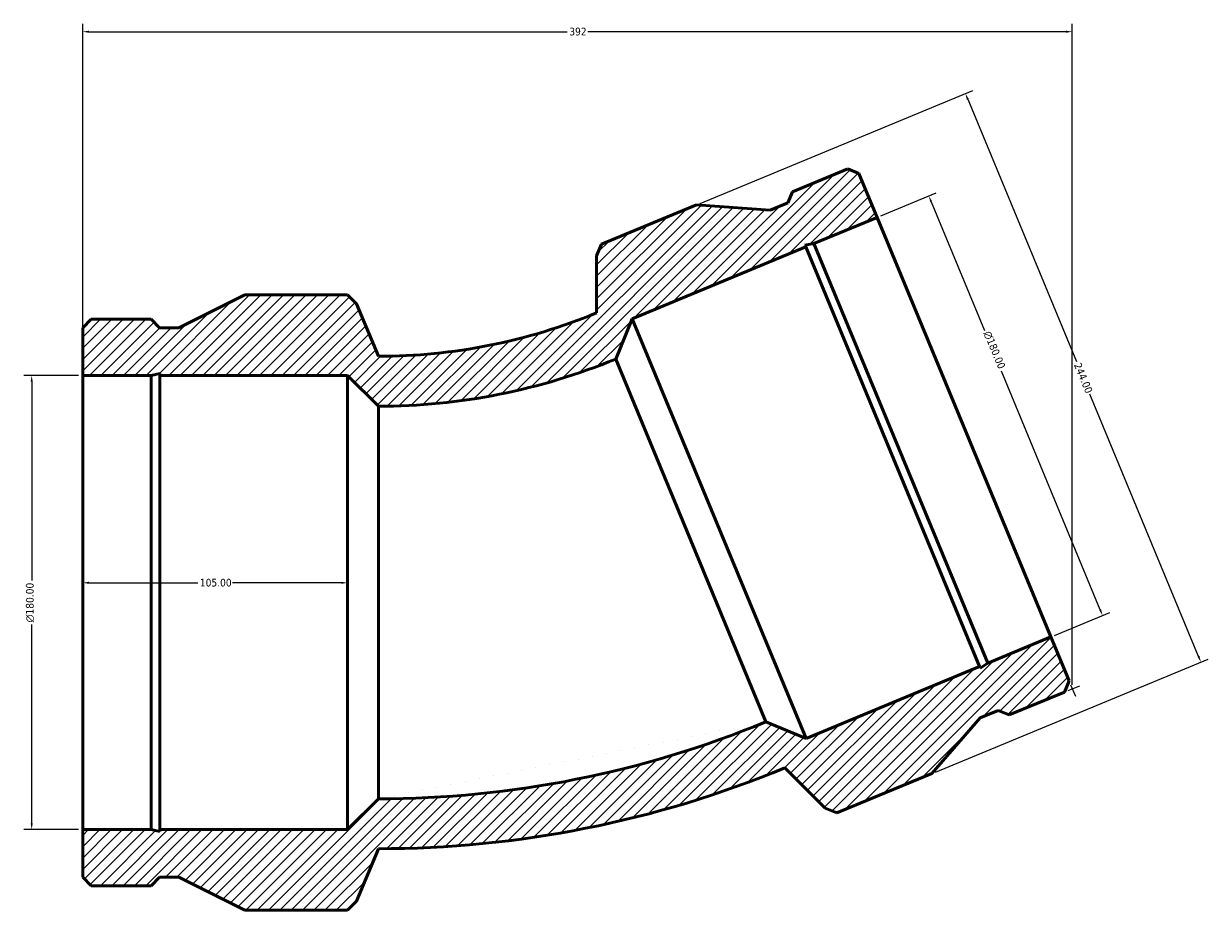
# Model space of a CAD drawing. Header units: millimetres. Extents: x -209 to 1188, y -184 to 1021.
# Tile 2 of 6: x -209 to 261, y 593 to 944. Entities that reach past the tile are written whole.
import ezdxf

# ---------------------------------------------------------------- set-up
doc = ezdxf.new("R2010")
doc.units = ezdxf.units.MM
for name, color, linetype, lineweight in [('Dimension (ANSI)', 7, 'Continuous', 25), ('Hatch (ANSI)', 7, 'Continuous', 18), ('Visible (ANSI)', 7, 'Continuous', 50)]:
    doc.layers.add(name, color=color, linetype=linetype, lineweight=lineweight)
doc.styles.add('Note Text (ANSI)', font='tahoma.ttf')
doc.dimstyles.new('Default - mm (ANSI)', dxfattribs={"dimtxt": 3.048, "dimasz": 2.5, "dimexe": 3.175, "dimexo": 1.6002, "dimgap": 0.8, "dimtad": 0, "dimtoh": 1, "dimrnd": 1e-08, "dimzin": 4, "dimdsep": 46, "dimtxsty": 'Note Text (ANSI)', "dimcen": 0.09, "dimdle": 10, "dimclrd": 256, "dimclre": 256, "dimclrt": 256, "dimadec": 1, "dimazin": 1, "dimtfac": 1, "dimtofl": 0, "dimtmove": 0, "dimatfit": 3, "dimfxl": 1, "dimtolj": 1, "dimtzin": 4, "dimlwd": -1, "dimlwe": -1, "dimarcsym": 0})

# ---------------------------------------------------------------- blocks, each defined once
blk = doc.blocks.new('*D7')
at = {"layer": 'Defpoints', "color": 0, "transparency": 16777216}
for p in [(149.92, 876.19), (129.39, 867.69), (198.28, 701.39)]:
    blk.add_point(p, dxfattribs=at)
at = {"layer": 'Dimension (ANSI)', "transparency": 16777216}
for p, q in [((130.87, 868.3), (152.85, 877.41)), ((150.88, 873.88), (171.99, 822.9)), ((217.85, 712.2), (178.67, 806.8)), ((199.76, 702), (221.74, 711.11))]:
    blk.add_line(p, q, dxfattribs=at)
for points in [[(151.26, 874.04), (150.49, 873.72), (149.92, 876.19)], [(218.23, 712.36), (217.46, 712.04), (218.8, 709.89)]]:
    blk.add_solid(points, dxfattribs=at)
at = {"layer": 'Dimension (ANSI)', "transparency": 16777216, "insert": (174.42, 823.04), "char_height": 3.048, "attachment_point": 1, "rotation": 292.5, "style": 'Note Text (ANSI)'}
blk.add_mtext('\\A1;\\fAIGDT|b0|i0;\\H3.0480;\\ln\\fTahoma|b0|i0;\\H3.0480;180.00', dxfattribs=at)
blk = doc.blocks.new('*D8')
at = {"layer": 'Defpoints', "color": 0, "transparency": 16777216}
for p in [(57.76, 872.65), (257.78, 691.4), (151.14, 647.23)]:
    blk.add_point(p, dxfattribs=at)
at = {"layer": 'Dimension (ANSI)', "transparency": 16777216}
for p, q in [((59.24, 873.27), (167.34, 918.04)), ((165.36, 914.52), (208.43, 810.54)), ((256.83, 693.71), (213.76, 797.69)), ((152.62, 647.84), (260.72, 692.62))]:
    blk.add_line(p, q, dxfattribs=at)
for points in [[(165.75, 914.68), (164.98, 914.36), (164.41, 916.83)], [(257.21, 693.87), (256.44, 693.55), (257.78, 691.4)]]:
    blk.add_solid(points, dxfattribs=at)
at = {"layer": 'Dimension (ANSI)', "transparency": 16777216, "insert": (210.2, 810.41), "char_height": 3.048, "attachment_point": 1, "rotation": 292.5, "style": 'Note Text (ANSI)'}
blk.add_mtext('\\A1;244.00', dxfattribs=at)
blk = doc.blocks.new('*D9')
at = {"layer": 'Defpoints', "color": 0, "transparency": 16777216}
for p in [(-185.5, 805.05), (-205.72, 625.05), (-185.5, 625.05)]:
    blk.add_point(p, dxfattribs=at)
at = {"layer": 'Dimension (ANSI)', "transparency": 16777216}
for p, q in [((-187.1, 805.05), (-208.89, 805.05)), ((-205.72, 802.55), (-205.72, 723.77)), ((-205.72, 627.55), (-205.72, 706.34)), ((-187.1, 625.05), (-208.89, 625.05))]:
    blk.add_line(p, q, dxfattribs=at)
for points in [[(-206.13, 802.55), (-205.3, 802.55), (-205.72, 805.05)], [(-206.13, 627.55), (-205.3, 627.55), (-205.72, 625.05)]]:
    blk.add_solid(points, dxfattribs=at)
at = {"layer": 'Dimension (ANSI)', "transparency": 16777216, "insert": (-208.01, 707.14), "char_height": 3.048, "attachment_point": 1, "rotation": 90, "style": 'Note Text (ANSI)'}
blk.add_mtext('\\A1;\\fAIGDT|b0|i0;\\H3.0480;\\ln\\fTahoma|b0|i0;\\H3.0480;180.00', dxfattribs=at)
blk = doc.blocks.new('*D10')
at = {"layer": 'Defpoints', "color": 0, "transparency": 16777216}
for p in [(-80.5, 722.86), (-185.5, 715.05), (-80.5, 715.05)]:
    blk.add_point(p, dxfattribs=at)
at = {"layer": 'Dimension (ANSI)', "transparency": 16777216}
for p, q in [((-183, 722.86), (-139.84, 722.86)), ((-83, 722.86), (-126.16, 722.86))]:
    blk.add_line(p, q, dxfattribs=at)
for points in [[(-183, 723.28), (-183, 722.45), (-185.5, 722.86)], [(-83, 723.28), (-83, 722.45), (-80.5, 722.86)]]:
    blk.add_solid(points, dxfattribs=at)
at = {"layer": 'Dimension (ANSI)', "transparency": 16777216, "insert": (-139.04, 724.45), "char_height": 3.048, "attachment_point": 1, "style": 'Note Text (ANSI)'}
blk.add_mtext('\\A1;105.00', dxfattribs=at)
blk = doc.blocks.new('*D11')
at = {"layer": 'Defpoints', "color": 0, "transparency": 16777216}
for p in [(-185.5, 941.3), (-185.5, 805.05), (206.79, 680.84)]:
    blk.add_point(p, dxfattribs=at)
at = {"layer": 'Dimension (ANSI)', "transparency": 16777216}
for p, q in [((-185.5, 806.65), (-185.5, 944.47)), ((206.79, 682.44), (206.79, 944.47)), ((-183, 941.3), (6.6, 941.3)), ((204.29, 941.3), (14.69, 941.3))]:
    blk.add_line(p, q, dxfattribs=at)
for points in [[(-183, 941.71), (-183, 940.88), (-185.5, 941.3)], [(204.29, 941.71), (204.29, 940.88), (206.79, 941.3)]]:
    blk.add_solid(points, dxfattribs=at)
at = {"layer": 'Dimension (ANSI)', "transparency": 16777216, "insert": (7.4, 942.88), "char_height": 3.048, "attachment_point": 1, "style": 'Note Text (ANSI)'}
blk.add_mtext('\\A1;392', dxfattribs=at)

msp = doc.modelspace()

# ---------------------------------------------------------------- hatches: boundary and pattern name
at = {"layer": 'Hatch (ANSI)'}
h = msp.add_hatch(dxfattribs=at)
h.set_pattern_fill('ANSI31', color=256, scale=25.4, style=0)
h.set_pattern_definition([(45, (0, 0), (-2.245064, 2.245064), [])])
edge = h.paths.add_edge_path()
edge.add_line((-185.5, 823.925), (-185.5, 805.053))
edge.add_line((-185.5, 805.053), (-158.417, 805.053))
edge.add_line((-158.417, 805.053), (-154.891, 805.802))
edge.add_line((-154.891, 805.802), (-154.891, 805.053))
edge.add_line((-154.891, 805.053), (-80.5, 805.053))
edge.add_line((-80.5, 805.053), (-68.3, 792.853))
edge.add_ellipse((-68.3, 1038.708), major_axis=(0, -245.855), ratio=1, start_angle=0, end_angle=22.5)
edge.add_line((25.785, 811.567), (32.387, 827.507))
edge.add_line((32.387, 827.507), (101.116, 855.976))
edge.add_line((101.116, 855.976), (100.829, 856.668))
edge.add_line((100.829, 856.668), (104.373, 857.325))
edge.add_line((104.373, 857.325), (129.395, 867.689))
edge.add_line((129.395, 867.689), (122.172, 885.125))
edge.add_line((122.172, 885.125), (117.773, 886.947))
edge.add_line((117.773, 886.947), (95.863, 877.872))
edge.add_line((95.863, 877.872), (94.04, 873.472))
edge.add_line((94.04, 873.472), (87.007, 870.559))
edge.add_line((87.007, 870.559), (57.763, 872.655))
edge.add_line((57.763, 872.655), (20.141, 857.071))
edge.add_line((20.141, 857.071), (18.208, 852.403))
edge.add_line((18.208, 852.403), (18.208, 829.86))
edge.add_ellipse((-68.3, 1038.708), major_axis=(86.508, -208.848), ratio=1, start_angle=337.5, end_angle=360, ccw=False)
edge.add_line((-68.3, 812.653), (-76.927, 833.479))
edge.add_line((-76.927, 833.479), (-80.5, 837.053))
edge.add_line((-80.5, 837.053), (-121.221, 837.053))
edge.add_line((-121.221, 837.053), (-147.438, 823.925))
edge.add_line((-147.438, 823.925), (-155.05, 823.925))
edge.add_line((-155.05, 823.925), (-158.417, 827.293))
edge.add_line((-158.417, 827.293), (-182.133, 827.293))
edge.add_line((-182.133, 827.293), (-185.5, 823.925))
edge = h.paths.add_edge_path()
edge.add_line((-185.5, 625.053), (-185.5, 606.18))
edge.add_line((-185.5, 606.18), (-182.133, 602.813))
edge.add_line((-182.133, 602.813), (-158.417, 602.813))
edge.add_line((-158.417, 602.813), (-155.05, 606.18))
edge.add_line((-155.05, 606.18), (-147.438, 606.18))
edge.add_line((-147.438, 606.18), (-121.221, 593.053))
edge.add_line((-121.221, 593.053), (-80.5, 593.053))
edge.add_line((-80.5, 593.053), (-76.927, 596.626))
edge.add_line((-76.927, 596.626), (-68.3, 617.453))
edge.add_ellipse((-68.3, 1038.708), major_axis=(0, -421.255), ratio=1, start_angle=0, end_angle=22.5)
edge.add_line((92.907, 649.519), (108.847, 633.579))
edge.add_line((108.847, 633.579), (113.516, 631.645))
edge.add_line((113.516, 631.645), (151.137, 647.228))
edge.add_line((151.137, 647.228), (170.335, 669.389))
edge.add_line((170.335, 669.389), (177.368, 672.302))
edge.add_line((177.368, 672.302), (181.767, 670.479))
edge.add_line((181.767, 670.479), (203.678, 679.555))
edge.add_line((203.678, 679.555), (205.5, 683.954))
edge.add_line((205.5, 683.954), (198.278, 701.391))
edge.add_line((198.278, 701.391), (173.256, 691.027))
edge.add_line((173.256, 691.027), (170.286, 688.985))
edge.add_line((170.286, 688.985), (169.999, 689.677))
edge.add_line((169.999, 689.677), (101.27, 661.209))
edge.add_line((101.27, 661.209), (85.33, 667.811))
edge.add_ellipse((-68.3, 1038.708), major_axis=(153.63, -370.896), ratio=1, start_angle=337.5, end_angle=360, ccw=False)
edge.add_line((-68.3, 637.253), (-80.5, 625.053))
edge.add_line((-80.5, 625.053), (-154.891, 625.053))
edge.add_line((-154.891, 625.053), (-154.891, 624.303))
edge.add_line((-154.891, 624.303), (-158.417, 625.053))
edge.add_line((-158.417, 625.053), (-185.5, 625.053))

# ---------------------------------------------------------------- linework, layer by layer
at = {"layer": 'Dimension (ANSI)'}
for p, q in [((205.156, 680.167), (209.722, 682.059)), ((206.112, 682.476), (208.004, 677.91))]:
    msp.add_line(p, q, dxfattribs=at)
at = {"layer": 'Visible (ANSI)'}
for p, q in [((117.773, 886.947), (95.863, 877.872)), ((122.172, 885.125), (117.773, 886.947)), ((129.395, 867.689), (122.172, 885.125)), ((94.04, 873.472), (87.007, 870.559)), ((95.863, 877.872), (94.04, 873.472)), ((57.763, 872.655), (20.141, 857.071)), ((87.007, 870.559), (57.763, 872.655)), ((104.373, 857.325), (129.395, 867.689)), ((129.395, 867.689), (198.278, 701.391)), ((20.141, 857.071), (18.208, 852.403)), ((32.387, 827.507), (101.116, 855.976)), ((100.829, 856.668), (104.373, 857.325)), ((101.116, 855.976), (100.829, 856.668)), ((101.116, 855.976), (169.999, 689.677)), ((104.373, 857.325), (173.256, 691.027)), ((18.208, 852.403), (18.208, 829.86)), ((-121.221, 837.053), (-147.438, 823.925)), ((-80.5, 837.053), (-121.221, 837.053)), ((-76.927, 833.479), (-80.5, 837.053)), ((-68.3, 812.653), (-76.927, 833.479)), ((-182.133, 827.293), (-185.5, 823.925)), ((-158.417, 827.293), (-182.133, 827.293)), ((-155.05, 823.925), (-158.417, 827.293)), ((25.785, 811.567), (32.387, 827.507)), ((32.387, 827.507), (101.27, 661.209)), ((-185.5, 823.925), (-185.5, 805.053)), ((-147.438, 823.925), (-155.05, 823.925)), ((25.785, 811.567), (85.33, 667.811)), ((-185.5, 805.053), (-158.417, 805.053)), ((-185.5, 625.053), (-185.5, 805.053)), ((-158.417, 805.053), (-154.891, 805.802)), ((-158.417, 625.053), (-158.417, 805.053)), ((-154.891, 805.802), (-154.891, 805.053)), ((-154.891, 805.053), (-80.5, 805.053)), ((-154.891, 625.053), (-154.891, 805.053)), ((-80.5, 805.053), (-68.3, 792.853)), ((-80.5, 625.053), (-80.5, 805.053)), ((-68.3, 637.253), (-68.3, 792.853)), ((198.278, 701.391), (173.256, 691.027)), ((205.5, 683.954), (198.278, 701.391)), ((173.256, 691.027), (170.286, 688.985)), ((169.999, 689.677), (101.27, 661.209)), ((170.286, 688.985), (169.999, 689.677)), ((203.678, 679.555), (205.5, 683.954)), ((181.767, 670.479), (203.678, 679.555)), ((170.335, 669.389), (177.368, 672.302)), ((177.368, 672.302), (181.767, 670.479)), ((101.27, 661.209), (85.33, 667.811)), ((151.137, 647.228), (170.335, 669.389)), ((92.907, 649.519), (108.847, 633.579)), ((113.516, 631.645), (151.137, 647.228)), ((-68.3, 637.253), (-80.5, 625.053)), ((108.847, 633.579), (113.516, 631.645)), ((-185.5, 625.053), (-185.5, 606.18)), ((-158.417, 625.053), (-185.5, 625.053)), ((-154.891, 624.303), (-158.417, 625.053)), ((-80.5, 625.053), (-154.891, 625.053)), ((-154.891, 625.053), (-154.891, 624.303)), ((-76.927, 596.626), (-68.3, 617.453)), ((-185.5, 606.18), (-182.133, 602.813)), ((-158.417, 602.813), (-155.05, 606.18)), ((-155.05, 606.18), (-147.438, 606.18)), ((-147.438, 606.18), (-121.221, 593.053)), ((-182.133, 602.813), (-158.417, 602.813)), ((-80.5, 593.053), (-76.927, 596.626)), ((-121.221, 593.053), (-80.5, 593.053))]:
    msp.add_line(p, q, dxfattribs=at)
for radius in [226.055, 245.855, 401.455, 421.255]:
    msp.add_arc((-68.3, 1038.708), radius, 270, 292.5, dxfattribs=at)

# ---------------------------------------------------------------- dimensions: what is measured, and where the dimension line sits
at = {"layer": 'Dimension (ANSI)'}
for base, p1, p2, angle, override, picture, middle in [((-185.5, 941.297), (206.789, 680.844), (-185.5, 805.053), 180, {"dimtoh": 0, "dimdec": 0, "dimtp": 0, "dimtm": 0, "dimtdec": 2, "dimatfit": 1}, '*D11', (10.644, 941.297)), ((257.782, 691.402), (57.763, 872.655), (151.137, 647.228), 112.5, {"dimtoh": 0, "dimdec": 2, "dimtp": 0, "dimtm": 0, "dimtdec": 2, "dimatfit": 1}, '*D8', (211.095, 804.115)), ((-80.5, 722.863), (-185.5, 715.053), (-80.5, 715.053), 180, {"dimtoh": 0, "dimdec": 2, "dimse1": 1, "dimse2": 1, "dimtp": 0, "dimtm": 0, "dimtdec": 2, "dimatfit": 1}, '*D10', (-133, 722.863))]:
    dim = msp.add_linear_dim(base=base, p1=p1, p2=p2, angle=angle, dimstyle='Default - mm (ANSI)', override=override, dxfattribs=at)
    dim.commit()
    dim.dimension.update_dxf_attribs({"geometry": picture, "text_midpoint": middle, "dimtype": 160})
for base, p1, p2, angle, picture, middle in [((149.921, 876.191), (198.278, 701.391), (129.395, 867.689), 292.5, '*D7', (175.329, 814.85)), ((-205.715, 625.053), (-185.5, 805.053), (-185.5, 625.053), 90, '*D9', (-205.715, 715.053))]:
    dim = msp.add_linear_dim(base=base, p1=p1, p2=p2, angle=angle, text='\\fAIGDT|b0|i0;\\H3.0480;\\ln\\fTahoma|b0|i0;\\H3.0480;<>', dimstyle='Default - mm (ANSI)', override={"dimtoh": 0, "dimdec": 2, "dimtp": 0, "dimtm": 0, "dimtdec": 2, "dimatfit": 1}, dxfattribs=at)
    dim.commit()
    dim.dimension.update_dxf_attribs({"geometry": picture, "text_midpoint": middle, "dimtype": 160})

doc.saveas('drawing.dxf')
